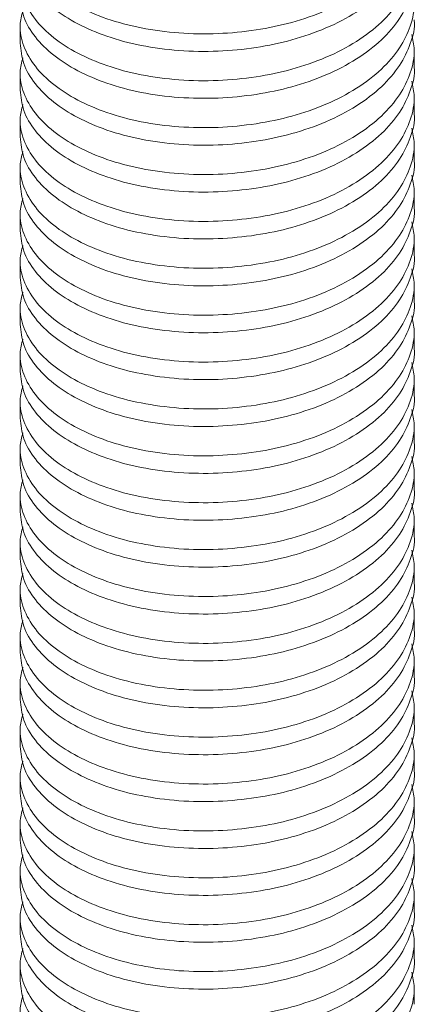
# Model space of a CAD drawing. Header units: millimetres. Extents: x 0 to 210, y 0 to 297.
# Tile 7 of 9: x 123.42 to 129.44, y 177.39 to 192.4. Entities that reach past the tile are written whole.
import ezdxf

# ---------------------------------------------------------------- set-up
doc = ezdxf.new("R2010")
doc.units = ezdxf.units.MM

msp = doc.modelspace()

# ---------------------------------------------------------------- linework, layer by layer
at = {"color": 7, "linetype": 'Continuous', "lineweight": 15}
for p, q in [((123.424, 192.306), (123.424, 192.038)), ((129.424, 191.681), (129.424, 191.949)), ((123.424, 191.591), (123.424, 191.324)), ((129.424, 190.967), (129.424, 191.234)), ((123.424, 190.877), (123.424, 190.609)), ((129.424, 190.252), (129.424, 190.52)), ((123.424, 190.162), (123.424, 189.895)), ((129.424, 189.538), (129.424, 189.805)), ((123.424, 189.448), (123.424, 189.18)), ((129.424, 188.823), (129.424, 189.091)), ((123.424, 188.733), (123.424, 188.466)), ((129.424, 188.109), (129.424, 188.376)), ((123.424, 188.019), (123.424, 187.751)), ((129.424, 187.394), (129.424, 187.662)), ((123.424, 187.304), (123.424, 187.037)), ((129.424, 186.68), (129.424, 186.947)), ((123.424, 186.59), (123.424, 186.323)), ((129.424, 185.965), (129.424, 186.233)), ((123.424, 185.876), (123.424, 185.608)), ((129.424, 185.251), (129.424, 185.518)), ((123.424, 185.161), (123.424, 184.894)), ((129.424, 184.536), (129.424, 184.804)), ((123.424, 184.447), (123.424, 184.179)), ((129.424, 183.822), (129.424, 184.089)), ((123.424, 183.732), (123.424, 183.465)), ((129.424, 183.107), (129.424, 183.375)), ((123.424, 183.018), (123.424, 182.75)), ((129.424, 182.393), (129.424, 182.66)), ((123.424, 182.303), (123.424, 182.036)), ((129.424, 181.678), (129.424, 181.946)), ((123.424, 181.589), (123.424, 181.321)), ((129.424, 180.964), (129.424, 181.231)), ((123.424, 180.874), (123.424, 180.607)), ((129.424, 180.249), (129.424, 180.517)), ((123.424, 180.16), (123.424, 179.892)), ((129.424, 179.535), (129.424, 179.803)), ((123.424, 179.445), (123.424, 179.178)), ((129.424, 178.821), (129.424, 179.088)), ((123.424, 178.731), (123.424, 178.463)), ((129.424, 178.106), (129.424, 178.374)), ((123.424, 178.016), (123.424, 177.749)), ((129.424, 177.392), (129.424, 177.659))]:
    msp.add_line(p, q, dxfattribs=at)
for points, knots in [([(129.388, 194.315), (129.405, 194.238), (129.446, 194.042), (129.381, 193.728), (129.216, 193.386), (128.939, 193.063), (128.56, 192.771), (128.095, 192.528), (127.574, 192.346), (127.016, 192.229), (126.433, 192.173), (125.838, 192.182), (125.263, 192.259), (124.741, 192.399), (124.29, 192.593), (123.918, 192.833), (123.636, 193.111), (123.464, 193.419), (123.402, 193.708), (123.447, 193.886), (123.465, 193.959)], [0, 0, 0, 0, 0.036989, 0.094082, 0.14992, 0.207638, 0.266514, 0.325391, 0.383108, 0.438947, 0.49604, 0.554655, 0.613663, 0.67189, 0.728251, 0.784612, 0.842839, 0.901847, 0.960462, 1, 1, 1, 1]), ([(123.426, 193.467), (123.436, 193.362), (123.457, 193.149), (123.638, 192.844), (123.918, 192.565), (124.29, 192.325), (124.741, 192.132), (125.263, 191.992), (125.838, 191.915), (126.433, 191.905), (127.016, 191.961), (127.574, 192.079), (128.095, 192.261), (128.56, 192.503), (128.939, 192.795), (129.218, 193.118), (129.376, 193.46), (129.443, 193.7), (129.423, 193.822), (129.423, 193.824)], [0, 0, 0, 0, 0.062024, 0.125922, 0.188975, 0.250006, 0.311038, 0.37409, 0.437988, 0.501461, 0.563285, 0.62375, 0.686251, 0.750006, 0.813762, 0.876262, 0.936728, 0.998552, 1, 1, 1, 1]), ([(129.388, 193.6), (129.405, 193.523), (129.446, 193.327), (129.381, 193.013), (129.216, 192.671), (128.939, 192.348), (128.56, 192.056), (128.095, 191.814), (127.574, 191.632), (127.016, 191.515), (126.433, 191.458), (125.838, 191.468), (125.263, 191.545), (124.741, 191.685), (124.29, 191.878), (123.918, 192.118), (123.636, 192.397), (123.464, 192.705), (123.402, 192.993), (123.447, 193.172), (123.465, 193.244)], [0, 0, 0, 0, 0.036989, 0.094082, 0.14992, 0.207638, 0.266514, 0.325391, 0.383108, 0.438947, 0.49604, 0.554655, 0.613663, 0.67189, 0.728251, 0.784612, 0.842839, 0.901847, 0.960462, 1, 1, 1, 1]), ([(123.426, 192.753), (123.436, 192.648), (123.457, 192.435), (123.638, 192.129), (123.918, 191.851), (124.29, 191.611), (124.741, 191.417), (125.263, 191.277), (125.838, 191.2), (126.433, 191.191), (127.016, 191.247), (127.574, 191.364), (128.095, 191.546), (128.56, 191.789), (128.939, 192.081), (129.218, 192.404), (129.376, 192.746), (129.443, 192.985), (129.423, 193.107), (129.423, 193.11)], [0, 0, 0, 0, 0.062024, 0.125922, 0.188975, 0.250006, 0.311038, 0.37409, 0.437988, 0.501461, 0.563285, 0.62375, 0.686251, 0.750006, 0.813762, 0.876262, 0.936728, 0.998552, 1, 1, 1, 1]), ([(129.388, 192.886), (129.405, 192.809), (129.446, 192.613), (129.381, 192.299), (129.216, 191.957), (128.939, 191.634), (128.56, 191.342), (128.095, 191.099), (127.574, 190.917), (127.016, 190.8), (126.433, 190.744), (125.838, 190.753), (125.263, 190.83), (124.741, 190.97), (124.29, 191.164), (123.918, 191.404), (123.636, 191.682), (123.464, 191.99), (123.402, 192.279), (123.447, 192.458), (123.465, 192.53)], [0, 0, 0, 0, 0.036989, 0.094082, 0.14992, 0.207638, 0.266514, 0.325391, 0.383108, 0.438947, 0.49604, 0.554655, 0.613663, 0.67189, 0.728251, 0.784612, 0.842839, 0.901847, 0.960462, 1, 1, 1, 1]), ([(123.426, 192.038), (123.436, 191.933), (123.457, 191.72), (123.638, 191.415), (123.918, 191.136), (124.29, 190.897), (124.741, 190.703), (125.263, 190.563), (125.838, 190.486), (126.433, 190.476), (127.016, 190.533), (127.574, 190.65), (128.095, 190.832), (128.56, 191.074), (128.939, 191.366), (129.218, 191.69), (129.376, 192.031), (129.443, 192.271), (129.423, 192.393), (129.423, 192.395)], [0, 0, 0, 0, 0.062024, 0.125922, 0.188975, 0.250006, 0.311038, 0.37409, 0.437988, 0.501461, 0.563285, 0.62375, 0.686251, 0.750006, 0.813762, 0.876262, 0.936728, 0.998552, 1, 1, 1, 1]), ([(129.388, 192.171), (129.405, 192.094), (129.446, 191.898), (129.381, 191.584), (129.216, 191.243), (128.939, 190.919), (128.56, 190.627), (128.095, 190.385), (127.574, 190.203), (127.016, 190.086), (126.433, 190.029), (125.838, 190.039), (125.263, 190.116), (124.741, 190.256), (124.29, 190.45), (123.918, 190.689), (123.636, 190.968), (123.464, 191.276), (123.402, 191.564), (123.447, 191.743), (123.465, 191.815)], [0, 0, 0, 0, 0.036989, 0.094082, 0.14992, 0.207638, 0.266514, 0.325391, 0.383108, 0.438947, 0.49604, 0.554655, 0.613663, 0.67189, 0.728251, 0.784612, 0.842839, 0.901847, 0.960462, 1, 1, 1, 1]), ([(123.426, 191.324), (123.436, 191.219), (123.457, 191.006), (123.638, 190.7), (123.918, 190.422), (124.29, 190.182), (124.741, 189.988), (125.263, 189.849), (125.838, 189.771), (126.433, 189.762), (127.016, 189.818), (127.574, 189.935), (128.095, 190.117), (128.56, 190.36), (128.939, 190.652), (129.218, 190.975), (129.376, 191.317), (129.443, 191.556), (129.423, 191.678), (129.423, 191.681)], [0, 0, 0, 0, 0.062024, 0.125922, 0.188975, 0.250006, 0.311038, 0.37409, 0.437988, 0.501461, 0.563285, 0.62375, 0.686251, 0.750006, 0.813762, 0.876262, 0.936728, 0.998552, 1, 1, 1, 1]), ([(129.388, 191.457), (129.405, 191.38), (129.446, 191.184), (129.381, 190.87), (129.216, 190.528), (128.939, 190.205), (128.56, 189.913), (128.095, 189.67), (127.574, 189.488), (127.016, 189.371), (126.433, 189.315), (125.838, 189.324), (125.263, 189.402), (124.741, 189.541), (124.29, 189.735), (123.918, 189.975), (123.636, 190.253), (123.464, 190.561), (123.402, 190.85), (123.447, 191.029), (123.465, 191.101)], [0, 0, 0, 0, 0.036989, 0.094082, 0.14992, 0.207638, 0.266514, 0.325391, 0.383108, 0.438947, 0.49604, 0.554655, 0.613663, 0.67189, 0.728251, 0.784612, 0.842839, 0.901847, 0.960462, 1, 1, 1, 1]), ([(123.426, 190.609), (123.436, 190.504), (123.457, 190.291), (123.638, 189.986), (123.918, 189.707), (124.29, 189.468), (124.741, 189.274), (125.263, 189.134), (125.838, 189.057), (126.433, 189.048), (127.016, 189.104), (127.574, 189.221), (128.095, 189.403), (128.56, 189.645), (128.939, 189.937), (129.218, 190.261), (129.376, 190.602), (129.443, 190.842), (129.423, 190.964), (129.423, 190.967)], [0, 0, 0, 0, 0.062024, 0.125922, 0.188975, 0.250006, 0.311038, 0.37409, 0.437988, 0.501461, 0.563285, 0.62375, 0.686251, 0.750006, 0.813762, 0.876262, 0.936728, 0.998552, 1, 1, 1, 1]), ([(129.388, 190.742), (129.405, 190.665), (129.446, 190.469), (129.381, 190.155), (129.216, 189.814), (128.939, 189.49), (128.56, 189.199), (128.095, 188.956), (127.574, 188.774), (127.016, 188.657), (126.433, 188.601), (125.838, 188.61), (125.263, 188.687), (124.741, 188.827), (124.29, 189.021), (123.918, 189.26), (123.636, 189.539), (123.464, 189.847), (123.402, 190.135), (123.447, 190.314), (123.465, 190.386)], [0, 0, 0, 0, 0.036989, 0.094082, 0.14992, 0.207638, 0.266514, 0.325391, 0.383108, 0.438947, 0.49604, 0.554655, 0.613663, 0.67189, 0.728251, 0.784612, 0.842839, 0.901847, 0.960462, 1, 1, 1, 1]), ([(123.426, 189.895), (123.436, 189.79), (123.457, 189.577), (123.638, 189.271), (123.918, 188.993), (124.29, 188.753), (124.741, 188.559), (125.263, 188.42), (125.838, 188.342), (126.433, 188.333), (127.016, 188.389), (127.574, 188.506), (128.095, 188.688), (128.56, 188.931), (128.939, 189.223), (129.218, 189.546), (129.376, 189.888), (129.443, 190.127), (129.423, 190.249), (129.423, 190.252)], [0, 0, 0, 0, 0.062024, 0.125922, 0.188975, 0.250006, 0.311038, 0.37409, 0.437988, 0.501461, 0.563285, 0.62375, 0.686251, 0.750006, 0.813762, 0.876262, 0.936728, 0.998552, 1, 1, 1, 1]), ([(129.388, 190.028), (129.405, 189.951), (129.446, 189.755), (129.381, 189.441), (129.216, 189.099), (128.939, 188.776), (128.56, 188.484), (128.095, 188.241), (127.574, 188.059), (127.016, 187.942), (126.433, 187.886), (125.838, 187.895), (125.263, 187.973), (124.741, 188.112), (124.29, 188.306), (123.918, 188.546), (123.636, 188.824), (123.464, 189.132), (123.402, 189.421), (123.447, 189.6), (123.465, 189.672)], [0, 0, 0, 0, 0.036989, 0.094082, 0.14992, 0.207638, 0.266514, 0.325391, 0.383108, 0.438947, 0.49604, 0.554655, 0.613663, 0.67189, 0.728251, 0.784612, 0.842839, 0.901847, 0.960462, 1, 1, 1, 1]), ([(123.426, 189.18), (123.436, 189.076), (123.457, 188.863), (123.638, 188.557), (123.918, 188.278), (124.29, 188.039), (124.741, 187.845), (125.263, 187.705), (125.838, 187.628), (126.433, 187.619), (127.016, 187.675), (127.574, 187.792), (128.095, 187.974), (128.56, 188.217), (128.939, 188.508), (129.218, 188.832), (129.376, 189.173), (129.443, 189.413), (129.423, 189.535), (129.423, 189.538)], [0, 0, 0, 0, 0.062024, 0.125922, 0.188975, 0.250006, 0.311038, 0.37409, 0.437988, 0.501461, 0.563285, 0.62375, 0.686251, 0.750006, 0.813762, 0.876262, 0.936728, 0.998552, 1, 1, 1, 1]), ([(129.388, 189.314), (129.405, 189.236), (129.446, 189.041), (129.381, 188.727), (129.216, 188.385), (128.939, 188.061), (128.56, 187.77), (128.095, 187.527), (127.574, 187.345), (127.016, 187.228), (126.433, 187.172), (125.838, 187.181), (125.263, 187.258), (124.741, 187.398), (124.29, 187.592), (123.918, 187.831), (123.636, 188.11), (123.464, 188.418), (123.402, 188.706), (123.447, 188.885), (123.465, 188.957)], [0, 0, 0, 0, 0.036989, 0.094082, 0.14992, 0.207638, 0.266514, 0.325391, 0.383108, 0.438947, 0.49604, 0.554655, 0.613663, 0.67189, 0.728251, 0.784612, 0.842839, 0.901847, 0.960462, 1, 1, 1, 1]), ([(123.426, 188.466), (123.436, 188.361), (123.457, 188.148), (123.638, 187.842), (123.918, 187.564), (124.29, 187.324), (124.741, 187.13), (125.263, 186.991), (125.838, 186.913), (126.433, 186.904), (127.016, 186.96), (127.574, 187.077), (128.095, 187.259), (128.56, 187.502), (128.939, 187.794), (129.218, 188.117), (129.376, 188.459), (129.443, 188.698), (129.423, 188.82), (129.423, 188.823)], [0, 0, 0, 0, 0.062024, 0.125922, 0.188975, 0.250006, 0.311038, 0.37409, 0.437988, 0.501461, 0.563285, 0.62375, 0.686251, 0.750006, 0.813762, 0.876262, 0.936728, 0.998552, 1, 1, 1, 1]), ([(129.388, 188.599), (129.405, 188.522), (129.446, 188.326), (129.381, 188.012), (129.216, 187.67), (128.939, 187.347), (128.56, 187.055), (128.095, 186.812), (127.574, 186.631), (127.016, 186.513), (126.433, 186.457), (125.838, 186.466), (125.263, 186.544), (124.741, 186.683), (124.29, 186.877), (123.918, 187.117), (123.636, 187.395), (123.464, 187.703), (123.402, 187.992), (123.447, 188.171), (123.465, 188.243)], [0, 0, 0, 0, 0.036989, 0.094082, 0.14992, 0.207638, 0.266514, 0.325391, 0.383108, 0.438947, 0.49604, 0.554655, 0.613663, 0.67189, 0.728251, 0.784612, 0.842839, 0.901847, 0.960462, 1, 1, 1, 1]), ([(123.426, 187.752), (123.436, 187.647), (123.457, 187.434), (123.638, 187.128), (123.918, 186.849), (124.29, 186.61), (124.741, 186.416), (125.263, 186.276), (125.838, 186.199), (126.433, 186.19), (127.016, 186.246), (127.574, 186.363), (128.095, 186.545), (128.56, 186.788), (128.939, 187.079), (129.218, 187.403), (129.376, 187.744), (129.443, 187.984), (129.423, 188.106), (129.423, 188.109)], [0, 0, 0, 0, 0.062024, 0.125922, 0.188975, 0.250006, 0.311038, 0.37409, 0.437988, 0.501461, 0.563285, 0.62375, 0.686251, 0.750006, 0.813762, 0.876262, 0.936728, 0.998552, 1, 1, 1, 1]), ([(129.388, 187.885), (129.405, 187.808), (129.446, 187.612), (129.381, 187.298), (129.216, 186.956), (128.939, 186.632), (128.56, 186.341), (128.095, 186.098), (127.574, 185.916), (127.016, 185.799), (126.433, 185.743), (125.838, 185.752), (125.263, 185.829), (124.741, 185.969), (124.29, 186.163), (123.918, 186.402), (123.636, 186.681), (123.464, 186.989), (123.402, 187.277), (123.447, 187.456), (123.465, 187.528)], [0, 0, 0, 0, 0.036989, 0.094082, 0.14992, 0.207638, 0.266514, 0.325391, 0.383108, 0.438947, 0.49604, 0.554655, 0.613663, 0.67189, 0.728251, 0.784612, 0.842839, 0.901847, 0.960462, 1, 1, 1, 1]), ([(123.426, 187.037), (123.436, 186.932), (123.457, 186.719), (123.638, 186.413), (123.918, 186.135), (124.29, 185.895), (124.741, 185.701), (125.263, 185.562), (125.838, 185.485), (126.433, 185.475), (127.016, 185.531), (127.574, 185.649), (128.095, 185.83), (128.56, 186.073), (128.939, 186.365), (129.218, 186.688), (129.376, 187.03), (129.443, 187.27), (129.423, 187.391), (129.423, 187.394)], [0, 0, 0, 0, 0.062024, 0.125922, 0.188975, 0.250006, 0.311038, 0.37409, 0.437988, 0.501461, 0.563285, 0.62375, 0.686251, 0.750006, 0.813762, 0.876262, 0.936728, 0.998552, 1, 1, 1, 1]), ([(129.388, 187.17), (129.405, 187.093), (129.446, 186.897), (129.381, 186.583), (129.216, 186.241), (128.939, 185.918), (128.56, 185.626), (128.095, 185.383), (127.574, 185.202), (127.016, 185.084), (126.433, 185.028), (125.838, 185.038), (125.263, 185.115), (124.741, 185.254), (124.29, 185.448), (123.918, 185.688), (123.636, 185.966), (123.464, 186.274), (123.402, 186.563), (123.447, 186.742), (123.465, 186.814)], [0, 0, 0, 0, 0.036989, 0.094082, 0.14992, 0.207638, 0.266514, 0.325391, 0.383108, 0.438947, 0.49604, 0.554655, 0.613663, 0.67189, 0.728251, 0.784612, 0.842839, 0.901847, 0.960462, 1, 1, 1, 1]), ([(123.426, 186.323), (123.436, 186.218), (123.457, 186.005), (123.638, 185.699), (123.918, 185.42), (124.29, 185.181), (124.741, 184.987), (125.263, 184.847), (125.838, 184.77), (126.433, 184.761), (127.016, 184.817), (127.574, 184.934), (128.095, 185.116), (128.56, 185.359), (128.939, 185.65), (129.218, 185.974), (129.376, 186.316), (129.443, 186.555), (129.423, 186.677), (129.423, 186.68)], [0, 0, 0, 0, 0.062024, 0.125922, 0.188975, 0.250006, 0.311038, 0.37409, 0.437988, 0.501461, 0.563285, 0.62375, 0.686251, 0.750006, 0.813762, 0.876262, 0.936728, 0.998552, 1, 1, 1, 1]), ([(129.388, 186.456), (129.405, 186.379), (129.446, 186.183), (129.381, 185.869), (129.216, 185.527), (128.939, 185.203), (128.56, 184.912), (128.095, 184.669), (127.574, 184.487), (127.016, 184.37), (126.433, 184.314), (125.838, 184.323), (125.263, 184.4), (124.741, 184.54), (124.29, 184.734), (123.918, 184.973), (123.636, 185.252), (123.464, 185.56), (123.402, 185.848), (123.447, 186.027), (123.465, 186.099)], [0, 0, 0, 0, 0.036989, 0.094082, 0.14992, 0.207638, 0.266514, 0.325391, 0.383108, 0.438947, 0.49604, 0.554655, 0.613663, 0.67189, 0.728251, 0.784612, 0.842839, 0.901847, 0.960462, 1, 1, 1, 1]), ([(123.426, 185.608), (123.436, 185.503), (123.457, 185.29), (123.638, 184.984), (123.918, 184.706), (124.29, 184.466), (124.741, 184.272), (125.263, 184.133), (125.838, 184.056), (126.433, 184.046), (127.016, 184.102), (127.574, 184.22), (128.095, 184.401), (128.56, 184.644), (128.939, 184.936), (129.218, 185.259), (129.376, 185.601), (129.443, 185.841), (129.423, 185.962), (129.423, 185.965)], [0, 0, 0, 0, 0.062024, 0.125922, 0.188975, 0.250006, 0.311038, 0.37409, 0.437988, 0.501461, 0.563285, 0.62375, 0.686251, 0.750006, 0.813762, 0.876262, 0.936728, 0.998552, 1, 1, 1, 1]), ([(129.388, 185.741), (129.405, 185.664), (129.446, 185.468), (129.381, 185.154), (129.216, 184.812), (128.939, 184.489), (128.56, 184.197), (128.095, 183.954), (127.574, 183.773), (127.016, 183.655), (126.433, 183.599), (125.838, 183.609), (125.263, 183.686), (124.741, 183.825), (124.29, 184.019), (123.918, 184.259), (123.636, 184.537), (123.464, 184.845), (123.402, 185.134), (123.447, 185.313), (123.465, 185.385)], [0, 0, 0, 0, 0.036989, 0.094082, 0.14992, 0.207638, 0.266514, 0.325391, 0.383108, 0.438947, 0.49604, 0.554655, 0.613663, 0.67189, 0.728251, 0.784612, 0.842839, 0.901847, 0.960462, 1, 1, 1, 1]), ([(123.426, 184.894), (123.436, 184.789), (123.457, 184.576), (123.638, 184.27), (123.918, 183.991), (124.29, 183.752), (124.741, 183.558), (125.263, 183.418), (125.838, 183.341), (126.433, 183.332), (127.016, 183.388), (127.574, 183.505), (128.095, 183.687), (128.56, 183.93), (128.939, 184.221), (129.218, 184.545), (129.376, 184.887), (129.443, 185.126), (129.423, 185.248), (129.423, 185.251)], [0, 0, 0, 0, 0.062024, 0.125922, 0.188975, 0.250006, 0.311038, 0.37409, 0.437988, 0.501461, 0.563285, 0.62375, 0.686251, 0.750006, 0.813762, 0.876262, 0.936728, 0.998552, 1, 1, 1, 1]), ([(129.388, 185.027), (129.405, 184.95), (129.446, 184.754), (129.381, 184.44), (129.216, 184.098), (128.939, 183.775), (128.56, 183.483), (128.095, 183.24), (127.574, 183.058), (127.016, 182.941), (126.433, 182.885), (125.838, 182.894), (125.263, 182.971), (124.741, 183.111), (124.29, 183.305), (123.918, 183.544), (123.636, 183.823), (123.464, 184.131), (123.402, 184.419), (123.447, 184.598), (123.465, 184.67)], [0, 0, 0, 0, 0.036989, 0.094082, 0.14992, 0.207638, 0.266514, 0.325391, 0.383108, 0.438947, 0.49604, 0.554655, 0.613663, 0.67189, 0.728251, 0.784612, 0.842839, 0.901847, 0.960462, 1, 1, 1, 1]), ([(123.426, 184.179), (123.436, 184.074), (123.457, 183.861), (123.638, 183.555), (123.918, 183.277), (124.29, 183.037), (124.741, 182.843), (125.263, 182.704), (125.838, 182.627), (126.433, 182.617), (127.016, 182.673), (127.574, 182.791), (128.095, 182.972), (128.56, 183.215), (128.939, 183.507), (129.218, 183.83), (129.376, 184.172), (129.443, 184.412), (129.423, 184.533), (129.423, 184.536)], [0, 0, 0, 0, 0.062024, 0.125922, 0.188975, 0.250006, 0.311038, 0.37409, 0.437988, 0.501461, 0.563285, 0.62375, 0.686251, 0.750006, 0.813762, 0.876262, 0.936728, 0.998552, 1, 1, 1, 1]), ([(129.388, 184.312), (129.405, 184.235), (129.446, 184.039), (129.381, 183.725), (129.216, 183.383), (128.939, 183.06), (128.56, 182.768), (128.095, 182.525), (127.574, 182.344), (127.016, 182.226), (126.433, 182.17), (125.838, 182.18), (125.263, 182.257), (124.741, 182.396), (124.29, 182.59), (123.918, 182.83), (123.636, 183.108), (123.464, 183.417), (123.402, 183.705), (123.447, 183.884), (123.465, 183.956)], [0, 0, 0, 0, 0.036989, 0.094082, 0.14992, 0.207638, 0.266514, 0.325391, 0.383108, 0.438947, 0.49604, 0.554655, 0.613663, 0.67189, 0.728251, 0.784612, 0.842839, 0.901847, 0.960462, 1, 1, 1, 1]), ([(123.426, 183.465), (123.436, 183.36), (123.457, 183.147), (123.638, 182.841), (123.918, 182.562), (124.29, 182.323), (124.741, 182.129), (125.263, 181.989), (125.838, 181.912), (126.433, 181.903), (127.016, 181.959), (127.574, 182.076), (128.095, 182.258), (128.56, 182.501), (128.939, 182.793), (129.218, 183.116), (129.376, 183.458), (129.443, 183.697), (129.423, 183.819), (129.423, 183.822)], [0, 0, 0, 0, 0.062024, 0.125922, 0.188975, 0.250006, 0.311038, 0.37409, 0.437988, 0.501461, 0.563285, 0.62375, 0.686251, 0.750006, 0.813762, 0.876262, 0.936728, 0.998552, 1, 1, 1, 1]), ([(129.388, 183.598), (129.405, 183.521), (129.446, 183.325), (129.381, 183.011), (129.216, 182.669), (128.939, 182.346), (128.56, 182.054), (128.095, 181.811), (127.574, 181.629), (127.016, 181.512), (126.433, 181.456), (125.838, 181.465), (125.263, 181.542), (124.741, 181.682), (124.29, 181.876), (123.918, 182.115), (123.636, 182.394), (123.464, 182.702), (123.402, 182.99), (123.447, 183.169), (123.465, 183.241)], [0, 0, 0, 0, 0.036989, 0.094082, 0.14992, 0.207638, 0.266514, 0.325391, 0.383108, 0.438947, 0.49604, 0.554655, 0.613663, 0.67189, 0.728251, 0.784612, 0.842839, 0.901847, 0.960462, 1, 1, 1, 1]), ([(123.426, 182.75), (123.436, 182.645), (123.457, 182.432), (123.638, 182.126), (123.918, 181.848), (124.29, 181.608), (124.741, 181.414), (125.263, 181.275), (125.838, 181.198), (126.433, 181.188), (127.016, 181.244), (127.574, 181.362), (128.095, 181.543), (128.56, 181.786), (128.939, 182.078), (129.218, 182.401), (129.376, 182.743), (129.443, 182.983), (129.423, 183.105), (129.423, 183.107)], [0, 0, 0, 0, 0.062024, 0.125922, 0.188975, 0.250006, 0.311038, 0.37409, 0.437988, 0.501461, 0.563285, 0.62375, 0.686251, 0.750006, 0.813762, 0.876262, 0.936728, 0.998552, 1, 1, 1, 1]), ([(129.388, 182.883), (129.405, 182.806), (129.446, 182.61), (129.381, 182.296), (129.216, 181.954), (128.939, 181.631), (128.56, 181.339), (128.095, 181.096), (127.574, 180.915), (127.016, 180.797), (126.433, 180.741), (125.838, 180.751), (125.263, 180.828), (124.741, 180.967), (124.29, 181.161), (123.918, 181.401), (123.636, 181.679), (123.464, 181.988), (123.402, 182.276), (123.447, 182.455), (123.465, 182.527)], [0, 0, 0, 0, 0.036989, 0.094082, 0.14992, 0.207638, 0.266514, 0.325391, 0.383108, 0.438947, 0.49604, 0.554655, 0.613663, 0.67189, 0.728251, 0.784612, 0.842839, 0.901847, 0.960462, 1, 1, 1, 1]), ([(123.426, 182.036), (123.436, 181.931), (123.457, 181.718), (123.638, 181.412), (123.918, 181.133), (124.29, 180.894), (124.741, 180.7), (125.263, 180.56), (125.838, 180.483), (126.433, 180.474), (127.016, 180.53), (127.574, 180.647), (128.095, 180.829), (128.56, 181.072), (128.939, 181.364), (129.218, 181.687), (129.376, 182.029), (129.443, 182.268), (129.423, 182.39), (129.423, 182.393)], [0, 0, 0, 0, 0.062024, 0.125922, 0.188975, 0.250006, 0.311038, 0.37409, 0.437988, 0.501461, 0.563285, 0.62375, 0.686251, 0.750006, 0.813762, 0.876262, 0.936728, 0.998552, 1, 1, 1, 1]), ([(129.388, 182.169), (129.405, 182.092), (129.446, 181.896), (129.381, 181.582), (129.216, 181.24), (128.939, 180.917), (128.56, 180.625), (128.095, 180.382), (127.574, 180.2), (127.016, 180.083), (126.433, 180.027), (125.838, 180.036), (125.263, 180.113), (124.741, 180.253), (124.29, 180.447), (123.918, 180.686), (123.636, 180.965), (123.464, 181.273), (123.402, 181.561), (123.447, 181.74), (123.465, 181.812)], [0, 0, 0, 0, 0.036989, 0.094082, 0.14992, 0.207638, 0.266514, 0.325391, 0.383108, 0.438947, 0.49604, 0.554655, 0.613663, 0.67189, 0.728251, 0.784612, 0.842839, 0.901847, 0.960462, 1, 1, 1, 1]), ([(123.426, 181.321), (123.436, 181.216), (123.457, 181.003), (123.638, 180.698), (123.918, 180.419), (124.29, 180.179), (124.741, 179.985), (125.263, 179.846), (125.838, 179.769), (126.433, 179.759), (127.016, 179.815), (127.574, 179.933), (128.095, 180.114), (128.56, 180.357), (128.939, 180.649), (129.218, 180.972), (129.376, 181.314), (129.443, 181.554), (129.423, 181.676), (129.423, 181.678)], [0, 0, 0, 0, 0.062024, 0.125922, 0.188975, 0.250006, 0.311038, 0.37409, 0.437988, 0.501461, 0.563285, 0.62375, 0.686251, 0.750006, 0.813762, 0.876262, 0.936728, 0.998552, 1, 1, 1, 1]), ([(129.388, 181.454), (129.405, 181.377), (129.446, 181.181), (129.381, 180.867), (129.216, 180.525), (128.939, 180.202), (128.56, 179.91), (128.095, 179.668), (127.574, 179.486), (127.016, 179.368), (126.433, 179.312), (125.838, 179.322), (125.263, 179.399), (124.741, 179.538), (124.29, 179.732), (123.918, 179.972), (123.636, 180.251), (123.464, 180.559), (123.402, 180.847), (123.447, 181.026), (123.465, 181.098)], [0, 0, 0, 0, 0.036989, 0.094082, 0.14992, 0.207638, 0.266514, 0.325391, 0.383108, 0.438947, 0.49604, 0.554655, 0.613663, 0.67189, 0.728251, 0.784612, 0.842839, 0.901847, 0.960462, 1, 1, 1, 1]), ([(123.426, 180.607), (123.436, 180.502), (123.457, 180.289), (123.638, 179.983), (123.918, 179.705), (124.29, 179.465), (124.741, 179.271), (125.263, 179.131), (125.838, 179.054), (126.433, 179.045), (127.016, 179.101), (127.574, 179.218), (128.095, 179.4), (128.56, 179.643), (128.939, 179.935), (129.218, 180.258), (129.376, 180.6), (129.443, 180.839), (129.423, 180.961), (129.423, 180.964)], [0, 0, 0, 0, 0.062024, 0.125922, 0.188975, 0.250006, 0.311038, 0.37409, 0.437988, 0.501461, 0.563285, 0.62375, 0.686251, 0.750006, 0.813762, 0.876262, 0.936728, 0.998552, 1, 1, 1, 1]), ([(129.388, 180.74), (129.405, 180.663), (129.446, 180.467), (129.381, 180.153), (129.216, 179.811), (128.939, 179.488), (128.56, 179.196), (128.095, 178.953), (127.574, 178.771), (127.016, 178.654), (126.433, 178.598), (125.838, 178.607), (125.263, 178.684), (124.741, 178.824), (124.29, 179.018), (123.918, 179.258), (123.636, 179.536), (123.464, 179.844), (123.402, 180.133), (123.447, 180.311), (123.465, 180.384)], [0, 0, 0, 0, 0.036989, 0.094082, 0.14992, 0.207638, 0.266514, 0.325391, 0.383108, 0.438947, 0.49604, 0.554655, 0.613663, 0.67189, 0.728251, 0.784612, 0.842839, 0.901847, 0.960462, 1, 1, 1, 1]), ([(123.426, 179.892), (123.436, 179.787), (123.457, 179.574), (123.638, 179.269), (123.918, 178.99), (124.29, 178.75), (124.741, 178.557), (125.263, 178.417), (125.838, 178.34), (126.433, 178.33), (127.016, 178.386), (127.574, 178.504), (128.095, 178.686), (128.56, 178.928), (128.939, 179.22), (129.218, 179.544), (129.376, 179.885), (129.443, 180.125), (129.423, 180.247), (129.423, 180.249)], [0, 0, 0, 0, 0.062024, 0.125922, 0.188975, 0.250006, 0.311038, 0.37409, 0.437988, 0.501461, 0.563285, 0.62375, 0.686251, 0.750006, 0.813762, 0.876262, 0.936728, 0.998552, 1, 1, 1, 1]), ([(129.388, 180.025), (129.405, 179.948), (129.446, 179.752), (129.381, 179.438), (129.216, 179.097), (128.939, 178.773), (128.56, 178.481), (128.095, 178.239), (127.574, 178.057), (127.016, 177.94), (126.433, 177.883), (125.838, 177.893), (125.263, 177.97), (124.741, 178.11), (124.29, 178.303), (123.918, 178.543), (123.636, 178.822), (123.464, 179.13), (123.402, 179.418), (123.447, 179.597), (123.465, 179.669)], [0, 0, 0, 0, 0.036989, 0.094082, 0.14992, 0.207638, 0.266514, 0.325391, 0.383108, 0.438947, 0.49604, 0.554655, 0.613663, 0.67189, 0.728251, 0.784612, 0.842839, 0.901847, 0.960462, 1, 1, 1, 1]), ([(123.426, 179.178), (123.436, 179.073), (123.457, 178.86), (123.638, 178.554), (123.918, 178.276), (124.29, 178.036), (124.741, 177.842), (125.263, 177.702), (125.838, 177.625), (126.433, 177.616), (127.016, 177.672), (127.574, 177.789), (128.095, 177.971), (128.56, 178.214), (128.939, 178.506), (129.218, 178.829), (129.376, 179.171), (129.443, 179.41), (129.423, 179.532), (129.423, 179.535)], [0, 0, 0, 0, 0.062024, 0.125922, 0.188975, 0.250006, 0.311038, 0.37409, 0.437988, 0.501461, 0.563285, 0.62375, 0.686251, 0.750006, 0.813762, 0.876262, 0.936728, 0.998552, 1, 1, 1, 1]), ([(129.388, 179.311), (129.405, 179.234), (129.446, 179.038), (129.381, 178.724), (129.216, 178.382), (128.939, 178.059), (128.56, 177.767), (128.095, 177.524), (127.574, 177.342), (127.016, 177.225), (126.433, 177.169), (125.838, 177.178), (125.263, 177.255), (124.741, 177.395), (124.29, 177.589), (123.918, 177.829), (123.636, 178.107), (123.464, 178.415), (123.402, 178.704), (123.447, 178.883), (123.465, 178.955)], [0, 0, 0, 0, 0.036989, 0.094082, 0.14992, 0.207638, 0.266514, 0.325391, 0.383108, 0.438947, 0.49604, 0.554655, 0.613663, 0.67189, 0.728251, 0.784612, 0.842839, 0.901847, 0.960462, 1, 1, 1, 1]), ([(123.426, 178.463), (123.436, 178.358), (123.457, 178.145), (123.638, 177.84), (123.918, 177.561), (124.29, 177.322), (124.741, 177.128), (125.263, 176.988), (125.838, 176.911), (126.433, 176.901), (127.016, 176.958), (127.574, 177.075), (128.095, 177.257), (128.56, 177.499), (128.939, 177.791), (129.218, 178.115), (129.376, 178.456), (129.443, 178.696), (129.423, 178.818), (129.423, 178.82)], [0, 0, 0, 0, 0.062024, 0.125922, 0.188975, 0.250006, 0.311038, 0.37409, 0.437988, 0.501461, 0.563285, 0.62375, 0.686251, 0.750006, 0.813762, 0.876262, 0.936728, 0.998552, 1, 1, 1, 1]), ([(129.388, 178.596), (129.405, 178.519), (129.446, 178.323), (129.381, 178.009), (129.216, 177.668), (128.939, 177.344), (128.56, 177.052), (128.095, 176.81), (127.574, 176.628), (127.016, 176.511), (126.433, 176.455), (125.838, 176.464), (125.263, 176.541), (124.741, 176.681), (124.29, 176.875), (123.918, 177.114), (123.636, 177.393), (123.464, 177.701), (123.402, 177.989), (123.447, 178.168), (123.465, 178.24)], [0, 0, 0, 0, 0.036989, 0.094082, 0.14992, 0.207638, 0.266514, 0.325391, 0.383108, 0.438947, 0.49604, 0.554655, 0.613663, 0.67189, 0.728251, 0.784612, 0.842839, 0.901847, 0.960462, 1, 1, 1, 1]), ([(123.426, 177.749), (123.436, 177.644), (123.457, 177.431), (123.638, 177.125), (123.918, 176.847), (124.29, 176.607), (124.741, 176.413), (125.263, 176.274), (125.838, 176.196), (126.433, 176.187), (127.016, 176.243), (127.574, 176.36), (128.095, 176.542), (128.56, 176.785), (128.939, 177.077), (129.218, 177.4), (129.376, 177.742), (129.443, 177.981), (129.423, 178.103), (129.423, 178.106)], [0, 0, 0, 0, 0.062024, 0.125922, 0.188975, 0.250006, 0.311038, 0.37409, 0.437988, 0.501461, 0.563285, 0.62375, 0.686251, 0.750006, 0.813762, 0.876262, 0.936728, 0.998552, 1, 1, 1, 1]), ([(129.388, 177.882), (129.405, 177.805), (129.446, 177.609), (129.381, 177.295), (129.216, 176.953), (128.939, 176.63), (128.56, 176.338), (128.095, 176.095), (127.574, 175.913), (127.016, 175.796), (126.433, 175.74), (125.838, 175.749), (125.263, 175.827), (124.741, 175.966), (124.29, 176.16), (123.918, 176.4), (123.636, 176.678), (123.464, 176.986), (123.402, 177.275), (123.447, 177.454), (123.465, 177.526)], [0, 0, 0, 0, 0.036989, 0.094082, 0.14992, 0.207638, 0.266514, 0.325391, 0.383108, 0.438947, 0.49604, 0.554655, 0.613663, 0.67189, 0.728251, 0.784612, 0.842839, 0.901847, 0.960462, 1, 1, 1, 1])]:
    msp.add_open_spline(points, degree=3, knots=knots, dxfattribs=at)

doc.saveas('drawing.dxf')
